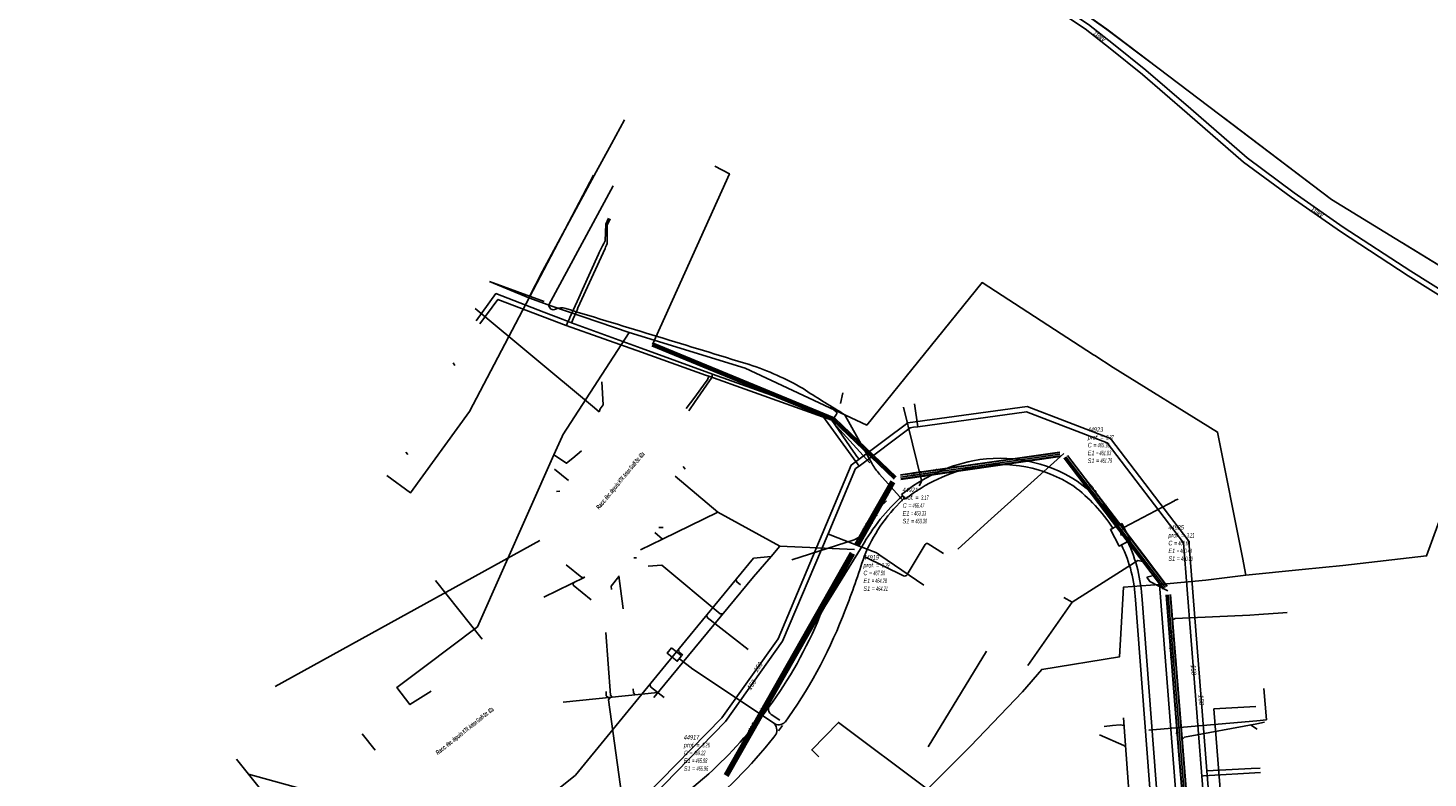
# Model space of a CAD drawing. Header units: metres. Extents: x 2695563 to 2696938, y 1260544 to 1262032.
# Tile 175 of 256: x 2695931 to 2696086, y 1261710 to 1261793. Entities that reach past the tile are written whole.
import ezdxf

# ---------------------------------------------------------------- set-up
doc = ezdxf.new("R2010")
doc.units = ezdxf.units.M
doc.header["$LTSCALE"] = 100
doc.linetypes.add('AUSGEZOGEN', pattern=[0])
doc.linetypes.add('STRICHLINIE2_S3', pattern=[0.25, 0.15, -0.1])
for name, color, linetype in [('Eau portable_Cadastre des conduites_Conduite', 171, 'AUSGEZOGEN'), ('Eau potable_Cadastre des conduites_Conduite_Texte', 171, 'AUSGEZOGEN'), ('EU_Cadastre des conduites', 24, 'AUSGEZOGEN'), ('EU_Cadastre des conduites – Texte', 7, 'AUSGEZOGEN'), ('EU_Cadastre des conduites_Regard normalisé – Texte', 24, 'AUSGEZOGEN'), ('Gaz_Cadastre des conduites_Conduite', 32, 'AUSGEZOGEN'), ('Gaz_Cadastre des conduites_Conduite_Texte', 32, 'AUSGEZOGEN'), ('Réseau électrique_Cadastre des conduite_Bord du tracé', 1, 'AUSGEZOGEN'), ('Réseau électrique_Cadastre des conduite_Texte libre_Texte', 1, 'AUSGEZOGEN'), ('Réseau électrique_Cadastre des conduite_Tronçon de tracé', 1, 'AUSGEZOGEN'), ('Réseau électrique_Cadastre des conduite_Tronçon de tracé_Texte', 1, 'AUSGEZOGEN'), ('Réseau électrique_Cadastre des conduites_Ouvrage_Surface-Ligne-Point', 1, 'AUSGEZOGEN'), ('TV_Cadastre des conduites_CONDUITE', 92, 'AUSGEZOGEN'), ('Télécommunications_SW_Cadastre des conduites_Bord du tracé', 94, 'AUSGEZOGEN')]:
    doc.layers.add(name, color=color, linetype=linetype)
doc.styles.add('ARIAL', font='arial.ttf')
doc.styles.add('ARIALNARROW', font='ARIALN.TTF')
pattern_1 = [(0, (2708005, 1273150), (6075, 6075), [6075, -6075]), (90, (2708005, 1273150), (-6075, 6075), [6075, -6075])]
pattern_2 = [(0, (12150, 12150), (6075, 6075), [6075, -6075]), (90, (12150, 12150), (-6075, 6075), [6075, -6075])]

# ---------------------------------------------------------------- blocks, each defined once
blk = doc.blocks.new('COMPLEXOBJECT_1601')
at = {"layer": 'Réseau électrique_Cadastre des conduite_Bord du tracé', "color": 1, "linetype": 'AUSGEZOGEN', "transparency": 33554687}
for p, q in [((6051.73, 11736.12), (6051.03, 11735.75)), ((6055.33, 11696.11), (6055.58, 11696.92))]:
    blk.add_line(p, q, dxfattribs=at)
for points in [[(6052.58, 11729.68), (6054.36, 11706.43), (6054.94, 11698.65)], [(6055.66, 11698.71), (6055.07, 11706.49), (6053.32, 11729.72)], [(6054.83, 11697.06), (6054.64, 11696.44), (6055.33, 11696.11)]]:
    blk.add_lwpolyline(points, dxfattribs=at)
for centre, radius, start, end in [((6036.88, 11728.91), 15.72, 2.7983, 25.8147), ((6035.76, 11728.76), 17.58, 3.1351, 24.7604), ((6051, 11698.13), 3.97, 344.3682, 7.5016), ((6049.84, 11698.09), 5.85, 348.5011, 6.1284)]:
    blk.add_arc(centre, radius, start, end, dxfattribs=at)
blk = doc.blocks.new('COMPLEXOBJECT_1602')
at = {"layer": 'Réseau électrique_Cadastre des conduite_Bord du tracé', "color": 1, "linetype": 'AUSGEZOGEN', "transparency": 33554687}
for p, q in [((6026.72, 11741.32), (6027.13, 11740.83)), ((6050.09, 11737.59), (6050.72, 11737.93))]:
    blk.add_line(p, q, dxfattribs=at)
for centre, radius, start, end in [((6038.39, 11726.88), 18.57, 101.7655, 128.9381), ((6038.64, 11726.12), 18.67, 102.0552, 128.0207), ((6037.52, 11729.39), 15.94, 57.3042, 100.5411), ((6037.56, 11729.49), 15.16, 57.2994, 100.7397), ((6034.6, 11727.32), 19.3, 33.3605, 53.3353), ((6034.6, 11727.51), 18.48, 33.0753, 52.9002)]:
    blk.add_arc(centre, radius, start, end, dxfattribs=at)
blk = doc.blocks.new('COMPLEXOBJECT_0')
at = {"layer": 'Réseau électrique_Cadastre des conduite_Bord du tracé', "lineweight": 18, "transparency": 33554687}
h = blk.add_hatch(dxfattribs=at)
h.set_pattern_fill('MUSTER', color=1, scale=6075, style=0, pattern_type=2)
h.set_pattern_definition(pattern_2)
h.paths.add_polyline_path([(155.24, 817.79), (193.75, 792.01), (192.99, 792.61), (187.3, 796.38), (179.23, 802.02), (172.22, 806.89), (167.38, 810.34), (162.85, 813.14), (158.28, 815.97)], flags=0)
h = blk.add_hatch(dxfattribs=at)
h.set_pattern_fill('MUSTER', color=1, scale=6075, style=0, pattern_type=2)
h.set_pattern_definition(pattern_2)
h.paths.add_polyline_path([(280.54, 733.92), (193.75, 792.01), (195.75, 790.43), (199.32, 787.55), (204.28, 783.28), (210.5, 777.87), (215.75, 773.98), (221.2, 770.19), (228.69, 765.29), (235.81, 760.85), (244.26, 755.91), (256.56, 748.42), (265.81, 742.28), (272.45, 738.26), (280.22, 733.41)], flags=0)
blk = doc.blocks.new('COMPLEXOBJECT_1679')
at = {"layer": 'Réseau électrique_Cadastre des conduite_Bord du tracé', "color": 1, "linetype": 'AUSGEZOGEN', "transparency": 33554687}
blk.add_line((6140.52, 11732.42), (6141.02, 11733.02), dxfattribs=at)
blk.add_lwpolyline([(6127.12, 11746.07), (6120.6, 11752.96), (6114.33, 11760.33), (6063.35, 11823.1), (6062.81, 11822.66), (6113.78, 11759.88), (6120.1, 11752.47), (6126.58, 11745.57)], dxfattribs=at)
for centre, radius, start, end in [((6240.56, 11853.01), 155.91, 223.3105, 230.3231), ((6242.96, 11855.01), 159.75, 223.2429, 230.1194)]:
    blk.add_arc(centre, radius, start, end, dxfattribs=at)
blk = doc.blocks.new('COMPLEXOBJECT_2111')
at = {"layer": 'Réseau électrique_Cadastre des conduite_Tronçon de tracé', "color": 1, "linetype": 'AUSGEZOGEN', "transparency": 33554687}
for p, q in [((6023.47, 11744.73), (6020.51, 11749.97)), ((6026.82, 11740.73), (6024.26, 11743.58))]:
    blk.add_line(p, q, dxfattribs=at)
for centre, radius, start, end in [((542.92, -6112.29), 18685.61, 72.98774, 73.052839), ((6000.39, 11726.4), 30.78, 59.897, 72.0368), ((6082.68, 11855.41), 122.28, 236.8564, 239.2494), ((6019.61, 11749.44), 1.05, 30.4941, 57.869), ((6028.53, 11747.36), 5.7, 207.4941, 221.5483)]:
    blk.add_arc(centre, radius, start, end, dxfattribs=at)
blk = doc.blocks.new('COMPLEXOBJECT_2112')
at = {"layer": 'Réseau électrique_Cadastre des conduite_Tronçon de tracé', "color": 1, "linetype": 'AUSGEZOGEN', "transparency": 33554687}
blk.add_line((6018.23, 11728.94), (6022.37, 11735.6), dxfattribs=at)
for centre, radius, start, end in [((6040.7, 11725.5), 20.93, 131.4708, 151.1445), ((6023.56, 11725.53), 6.33, 147.4108, 158.0125), ((5974.11, 11745.73), 47.09, 323.5746, 337.7491)]:
    blk.add_arc(centre, radius, start, end, dxfattribs=at)
blk = doc.blocks.new('COMPLEXOBJECT_2113')
at = {"layer": 'Réseau électrique_Cadastre des conduite_Tronçon de tracé', "color": 1, "linetype": 'AUSGEZOGEN', "transparency": 33554687}
blk.add_line((6027.76, 11733.21), (6029.34, 11735.8), dxfattribs=at)
blk.add_arc((6029.53, 11735.66), 0.237, 59.7242, 144.5155, dxfattribs=at)
blk = doc.blocks.new('COMPLEXOBJECT_2114')
at = {"layer": 'Réseau électrique_Cadastre des conduite_Tronçon de tracé', "color": 1, "linetype": 'AUSGEZOGEN', "transparency": 33554687}
blk.add_line((6027.32, 11732.47), (6027.76, 11733.21), dxfattribs=at)
blk.add_arc((6027.05, 11732.62), 0.313, 247.3338, 329.7119, dxfattribs=at)
blk = doc.blocks.new('COMPLEXOBJECT_2115')
at = {"layer": 'Réseau électrique_Cadastre des conduite_Tronçon de tracé', "color": 1, "linetype": 'AUSGEZOGEN', "transparency": 33554687}
blk.add_line((6013.27, 11716.37), (6012.31, 11717.02), dxfattribs=at)
blk.add_arc((6012.85, 11717.68), 0.857, 174.014, 230.7386, dxfattribs=at)
blk = doc.blocks.new('COMPLEXOBJECT_2174')
at = {"layer": 'Réseau électrique_Cadastre des conduite_Tronçon de tracé', "color": 1, "linetype": 'AUSGEZOGEN', "transparency": 33554687}
for centre, radius, start, end in [((5936.39, 11761.59), 90.35, 338.5551, 342.5375), ((5970.04, 11747.61), 53.92, 325.0989, 339.308)]:
    blk.add_arc(centre, radius, start, end, dxfattribs=at)
blk = doc.blocks.new('COMPLEXOBJECT_2195')
at = {"layer": 'Réseau électrique_Cadastre des conduite_Tronçon de tracé', "color": 1, "linetype": 'AUSGEZOGEN', "transparency": 33554687}
for p, q in [((6028.92, 11742.89), (6026.94, 11750.96)), ((6028.65, 11742.3), (6028.86, 11742.61))]:
    blk.add_line(p, q, dxfattribs=at)
blk.add_arc((6028.58, 11742.82), 0.346, 323.9414, 12.5713, dxfattribs=at)
blk = doc.blocks.new('COMPLEXOBJECT_2223')
at = {"layer": 'Réseau électrique_Cadastre des conduite_Tronçon de tracé', "color": 1, "linetype": 'AUSGEZOGEN', "transparency": 33554687}
blk.add_lwpolyline([(5986.15, 11694.82), (6001.18, 11706.89), (6005.4, 11710.46)], dxfattribs=at)
blk.add_arc((5970.14, 11748.93), 52.19, 312.5039, 323.3429, dxfattribs=at)
blk = doc.blocks.new('COMPLEXOBJECT_2252')
at = {"layer": 'Réseau électrique_Cadastre des conduite_Tronçon de tracé', "color": 1, "linetype": 'AUSGEZOGEN', "transparency": 33554687}
for p, q in [((6019.46, 11750.5), (6018.86, 11750.96)), ((6019.12, 11749.62), (6019.51, 11750.2)), ((6023.21, 11744.83), (6019.15, 11749.27))]:
    blk.add_line(p, q, dxfattribs=at)
for centre, radius, start, end in [((6019.35, 11750.33), 0.203, 321.6487, 57.7744), ((6019.32, 11749.46), 0.257, 141.55, 227.2976)]:
    blk.add_arc(centre, radius, start, end, dxfattribs=at)
blk = doc.blocks.new('COMPLEXOBJECT_2256')
at = {"layer": 'Réseau électrique_Cadastre des conduite_Tronçon de tracé', "color": 1, "linetype": 'AUSGEZOGEN', "transparency": 33554687}
blk.add_line((6051.29, 11737.69), (6056.91, 11740.64), dxfattribs=at)
blk.add_arc((6057.79, 11738.94), 1.92, 105.3073, 117.4568, dxfattribs=at)
blk = doc.blocks.new('COMPLEXOBJECT_2527')
at = {"layer": 'Réseau électrique_Cadastre des conduite_Tronçon de tracé', "color": 1, "linetype": 'STRICHLINIE2_S3', "transparency": 33554687}
blk.add_lwpolyline([(6121.14, 11745.24), (6094.83, 11761.33), (6074.26, 11773.92), (6049.43, 11792.72), (6017.55, 11815.32), (6010.08, 11819.51)], dxfattribs=at)

msp = doc.modelspace()

# ---------------------------------------------------------------- hatches: boundary and pattern name
at = {"layer": 'Réseau électrique_Cadastre des conduite_Bord du tracé', "lineweight": 18, "transparency": 33554687}
h = msp.add_hatch(dxfattribs=at)
h.set_pattern_fill('MUSTER', color=1, scale=6075, style=0, pattern_type=2)
h.set_pattern_definition(pattern_1)
h.paths.add_polyline_path([(2696028.1, 1261740.65), (2696028.32, 1261740.81), (2696028.54, 1261740.97), (2696028.76, 1261741.14), (2696028.98, 1261741.29), (2696029.21, 1261741.45), (2696029.44, 1261741.6), (2696029.67, 1261741.74), (2696029.9, 1261741.89), (2696030.13, 1261742.03), (2696030.37, 1261742.16), (2696030.61, 1261742.3), (2696030.85, 1261742.43), (2696031.09, 1261742.55), (2696031.33, 1261742.68), (2696031.58, 1261742.79), (2696031.83, 1261742.91), (2696032.07, 1261743.02), (2696032.33, 1261743.13), (2696032.58, 1261743.24), (2696032.83, 1261743.34), (2696033.09, 1261743.43), (2696033.34, 1261743.53), (2696033.6, 1261743.62), (2696033.86, 1261743.7), (2696034.12, 1261743.78), (2696034.38, 1261743.86), (2696034.64, 1261743.94), (2696034.91, 1261744.01), (2696035.17, 1261744.07), (2696035.44, 1261744.14), (2696035.71, 1261744.2), (2696036.07, 1261744.26), (2696036.44, 1261744.32), (2696036.8, 1261744.36), (2696037.17, 1261744.4), (2696037.54, 1261744.43), (2696037.91, 1261744.45), (2696038.28, 1261744.46), (2696038.65, 1261744.46), (2696039.02, 1261744.45), (2696039.4, 1261744.44), (2696039.77, 1261744.41), (2696040.13, 1261744.38), (2696040.5, 1261744.33), (2696040.87, 1261744.28), (2696041.23, 1261744.22), (2696041.6, 1261744.15), (2696041.96, 1261744.07), (2696042.32, 1261743.98), (2696042.68, 1261743.88), (2696043.03, 1261743.78), (2696043.39, 1261743.66), (2696043.74, 1261743.54), (2696044.08, 1261743.41), (2696044.43, 1261743.27), (2696044.77, 1261743.12), (2696045.1, 1261742.96), (2696045.43, 1261742.8), (2696045.76, 1261742.63), (2696046.09, 1261742.44), (2696046.4, 1261742.26), (2696046.72, 1261742.06), (2696046.88, 1261741.93), (2696047.05, 1261741.81), (2696047.21, 1261741.68), (2696047.37, 1261741.55), (2696047.52, 1261741.41), (2696047.68, 1261741.28), (2696047.84, 1261741.14), (2696047.99, 1261741.01), (2696048.14, 1261740.87), (2696048.29, 1261740.73), (2696048.44, 1261740.58), (2696048.59, 1261740.44), (2696048.73, 1261740.29), (2696048.88, 1261740.14), (2696049.02, 1261739.99), (2696049.16, 1261739.84), (2696049.3, 1261739.69), (2696049.44, 1261739.54), (2696049.57, 1261739.38), (2696049.71, 1261739.22), (2696049.84, 1261739.07), (2696049.97, 1261738.91), (2696050.1, 1261738.74), (2696050.22, 1261738.58), (2696050.35, 1261738.42), (2696050.47, 1261738.25), (2696050.59, 1261738.09), (2696050.71, 1261737.92), (2696050.83, 1261737.75), (2696050.94, 1261737.58), (2696051.06, 1261737.4), (2696051.69, 1261737.74), (2696051.57, 1261737.92), (2696051.45, 1261738.1), (2696051.33, 1261738.28), (2696051.2, 1261738.46), (2696051.07, 1261738.63), (2696050.94, 1261738.8), (2696050.81, 1261738.98), (2696050.68, 1261739.15), (2696050.54, 1261739.32), (2696050.4, 1261739.48), (2696050.26, 1261739.65), (2696050.12, 1261739.81), (2696049.98, 1261739.98), (2696049.83, 1261740.14), (2696049.68, 1261740.3), (2696049.53, 1261740.46), (2696049.38, 1261740.61), (2696049.23, 1261740.77), (2696049.08, 1261740.92), (2696048.92, 1261741.07), (2696048.76, 1261741.22), (2696048.6, 1261741.37), (2696048.44, 1261741.51), (2696048.28, 1261741.66), (2696048.12, 1261741.8), (2696047.95, 1261741.94), (2696047.78, 1261742.08), (2696047.61, 1261742.21), (2696047.44, 1261742.35), (2696047.27, 1261742.48), (2696047.1, 1261742.61), (2696046.77, 1261742.82), (2696046.44, 1261743.01), (2696046.1, 1261743.2), (2696045.75, 1261743.38), (2696045.41, 1261743.56), (2696045.05, 1261743.72), (2696044.7, 1261743.88), (2696044.34, 1261744.02), (2696043.98, 1261744.16), (2696043.61, 1261744.29), (2696043.24, 1261744.41), (2696042.87, 1261744.52), (2696042.5, 1261744.62), (2696042.12, 1261744.72), (2696041.74, 1261744.8), (2696041.36, 1261744.87), (2696040.98, 1261744.94), (2696040.6, 1261745), (2696040.21, 1261745.04), (2696039.82, 1261745.08), (2696039.44, 1261745.11), (2696039.05, 1261745.13), (2696038.66, 1261745.13), (2696038.27, 1261745.13), (2696037.89, 1261745.12), (2696037.5, 1261745.1), (2696037.11, 1261745.08), (2696036.73, 1261745.04), (2696036.34, 1261744.99), (2696035.96, 1261744.93), (2696035.58, 1261744.87), (2696035.3, 1261744.81), (2696035.02, 1261744.74), (2696034.75, 1261744.67), (2696034.47, 1261744.6), (2696034.2, 1261744.52), (2696033.92, 1261744.44), (2696033.65, 1261744.36), (2696033.38, 1261744.27), (2696033.12, 1261744.17), (2696032.85, 1261744.08), (2696032.58, 1261743.98), (2696032.32, 1261743.87), (2696032.06, 1261743.76), (2696031.8, 1261743.65), (2696031.54, 1261743.53), (2696031.28, 1261743.41), (2696031.03, 1261743.28), (2696030.78, 1261743.15), (2696030.52, 1261743.02), (2696030.28, 1261742.88), (2696030.03, 1261742.74), (2696029.78, 1261742.6), (2696029.54, 1261742.45), (2696029.3, 1261742.3), (2696029.06, 1261742.14), (2696028.83, 1261741.98), (2696028.6, 1261741.82), (2696028.37, 1261741.65), (2696028.14, 1261741.48), (2696027.91, 1261741.31), (2696027.69, 1261741.13)], flags=0)
h = msp.add_hatch(dxfattribs=at)
h.set_pattern_fill('MUSTER', color=1, scale=6075, style=0, pattern_type=2)
h.set_pattern_definition(pattern_1)
h.paths.add_polyline_path([(2696056.3, 1261695.92), (2696056.55, 1261696.73), (2696056.56, 1261696.79), (2696056.57, 1261696.84), (2696056.58, 1261696.9), (2696056.59, 1261696.96), (2696056.6, 1261697.01), (2696056.61, 1261697.07), (2696056.61, 1261697.13), (2696056.62, 1261697.19), (2696056.63, 1261697.25), (2696056.63, 1261697.3), (2696056.64, 1261697.36), (2696056.64, 1261697.42), (2696056.65, 1261697.48), (2696056.65, 1261697.53), (2696056.66, 1261697.59), (2696056.66, 1261697.65), (2696056.66, 1261697.71), (2696056.66, 1261697.77), (2696056.66, 1261697.82), (2696056.66, 1261697.88), (2696056.66, 1261697.94), (2696056.66, 1261698), (2696056.66, 1261698.06), (2696056.66, 1261698.11), (2696056.66, 1261698.17), (2696056.65, 1261698.23), (2696056.65, 1261698.29), (2696056.65, 1261698.35), (2696056.64, 1261698.4), (2696056.64, 1261698.46), (2696056.63, 1261698.52), (2696056.04, 1261706.3), (2696054.29, 1261729.53), (2696054.28, 1261729.74), (2696054.26, 1261729.96), (2696054.24, 1261730.17), (2696054.22, 1261730.38), (2696054.2, 1261730.6), (2696054.17, 1261730.81), (2696054.14, 1261731.02), (2696054.11, 1261731.23), (2696054.08, 1261731.45), (2696054.04, 1261731.66), (2696054, 1261731.87), (2696053.96, 1261732.08), (2696053.92, 1261732.29), (2696053.87, 1261732.49), (2696053.82, 1261732.7), (2696053.77, 1261732.91), (2696053.72, 1261733.12), (2696053.66, 1261733.32), (2696053.6, 1261733.53), (2696053.54, 1261733.74), (2696053.48, 1261733.94), (2696053.41, 1261734.14), (2696053.34, 1261734.35), (2696053.27, 1261734.55), (2696053.19, 1261734.75), (2696053.12, 1261734.95), (2696053.04, 1261735.15), (2696052.96, 1261735.35), (2696052.87, 1261735.54), (2696052.79, 1261735.74), (2696052.7, 1261735.93), (2696052, 1261735.56), (2696052.09, 1261735.38), (2696052.18, 1261735.19), (2696052.26, 1261735.01), (2696052.34, 1261734.82), (2696052.42, 1261734.63), (2696052.49, 1261734.44), (2696052.57, 1261734.25), (2696052.64, 1261734.06), (2696052.7, 1261733.87), (2696052.77, 1261733.68), (2696052.83, 1261733.48), (2696052.89, 1261733.29), (2696052.95, 1261733.09), (2696053.01, 1261732.9), (2696053.06, 1261732.7), (2696053.11, 1261732.5), (2696053.16, 1261732.31), (2696053.2, 1261732.11), (2696053.25, 1261731.91), (2696053.29, 1261731.71), (2696053.32, 1261731.51), (2696053.36, 1261731.31), (2696053.39, 1261731.11), (2696053.42, 1261730.91), (2696053.45, 1261730.7), (2696053.47, 1261730.5), (2696053.49, 1261730.3), (2696053.51, 1261730.1), (2696053.53, 1261729.89), (2696053.54, 1261729.69), (2696053.55, 1261729.49), (2696055.33, 1261706.24), (2696055.91, 1261698.46), (2696055.92, 1261698.4), (2696055.92, 1261698.35), (2696055.93, 1261698.3), (2696055.93, 1261698.25), (2696055.94, 1261698.2), (2696055.94, 1261698.15), (2696055.94, 1261698.09), (2696055.94, 1261698.04), (2696055.95, 1261697.99), (2696055.95, 1261697.94), (2696055.95, 1261697.89), (2696055.94, 1261697.84), (2696055.94, 1261697.78), (2696055.94, 1261697.73), (2696055.94, 1261697.68), (2696055.93, 1261697.63), (2696055.93, 1261697.58), (2696055.92, 1261697.53), (2696055.92, 1261697.47), (2696055.91, 1261697.42), (2696055.91, 1261697.37), (2696055.9, 1261697.32), (2696055.89, 1261697.27), (2696055.88, 1261697.22), (2696055.87, 1261697.17), (2696055.86, 1261697.12), (2696055.85, 1261697.07), (2696055.84, 1261697.02), (2696055.83, 1261696.97), (2696055.81, 1261696.91), (2696055.8, 1261696.86), (2696055.61, 1261696.25)], flags=0)
at = {"layer": 'Réseau électrique_Cadastre des conduites_Ouvrage_Surface-Ligne-Point', "lineweight": 18, "transparency": 33554687}
h = msp.add_hatch(dxfattribs=at)
h.set_pattern_fill('MUSTER', color=1, scale=4050, style=0, pattern_type=2)
h.set_pattern_definition([(0, (2703955, 1269100), (4050, 4050), [4050, -4050]), (90, (2703955, 1269100), (-4050, 4050), [4050, -4050])])
h.paths.add_polyline_path([(2696052.04, 1261737.92), (2696050.78, 1261737.26), (2696051.75, 1261735.43), (2696053.01, 1261736.09)], flags=0)
h = msp.add_hatch(dxfattribs=at)
h.set_pattern_fill('MUSTER', color=1, scale=2025, style=0, pattern_type=2)
h.set_pattern_definition([(0, (2699905, 1265050), (2025, 2025), [2025, -2025]), (90, (2699905, 1265050), (-2025, 2025), [2025, -2025])])
h.paths.add_polyline_path([(2696002.24, 1261724.19), (2696001.77, 1261723.59), (2696002.89, 1261722.7), (2696003.36, 1261723.29)], flags=0)

# ---------------------------------------------------------------- linework, layer by layer
at = {"layer": 'Eau portable_Cadastre des conduites_Conduite', "color": 7, "linetype": 'AUSGEZOGEN', "transparency": 33554687}
msp.add_line((2696029.48, 1261748.63), (2696029.13, 1261751.16), dxfattribs=at)
for points in [[(2695994.9, 1261768.31), (2695994.96, 1261768.45), (2695995.07, 1261768.7), (2695995.15, 1261768.86), (2695995.15, 1261770.89), (2695995.45, 1261771.58)], [(2695991.2, 1261760.12), (2695991.29, 1261760.36), (2695991.36, 1261760.55), (2695991.7, 1261761.28), (2695991.81, 1261761.52), (2695991.91, 1261761.76), (2695994.9, 1261768.31)], [(2695991.2, 1261760.12), (2695990.27, 1261760.48), (2695988.13, 1261761.3), (2695982.83, 1261763.34), (2695981.31, 1261761.24), (2695980.65, 1261760.33)], [(2696022.99, 1261744.28), (2696022.81, 1261744.52), (2696022.4, 1261745.09), (2696018.68, 1261750.18), (2696006.8, 1261754.43), (2695998.91, 1261757.31), (2695991.2, 1261760.12)], [(2696004.15, 1261750.39), (2696004.85, 1261751.4), (2696005.11, 1261751.78), (2696006.12, 1261753.23), (2696006.69, 1261754.05), (2696006.8, 1261754.43)], [(2696061.51, 1261702.15), (2696060.89, 1261710.02), (2696058.87, 1261735.79), (2696050.42, 1261746.83), (2696041.5, 1261750.26), (2696029.48, 1261748.63), (2696029.02, 1261748.57)], [(2696029.02, 1261748.57), (2696028.63, 1261748.51), (2696022.99, 1261744.28), (2696022.61, 1261743.99), (2696019.56, 1261736.78), (2696014.53, 1261724.91), (2696008.21, 1261716.04), (2696000.11, 1261707.72), (2695998.64, 1261706.21), (2695981.1, 1261692.27), (2695977.99, 1261689.83), (2695970.11, 1261683.53), (2695959.61, 1261675.13), (2695947.88, 1261665.74), (2695937.69, 1261657.59), (2695926.54, 1261648.67), (2695919.25, 1261642.83), (2695916.46, 1261640.7)], [(2696019.56, 1261736.78), (2696019.73, 1261736.71), (2696020.17, 1261736.54), (2696024.54, 1261734.84), (2696024.85, 1261734.72)], [(2696024.85, 1261734.72), (2696025.09, 1261734.56), (2696025.29, 1261734.42), (2696030.15, 1261731.12)], [(2696060.89, 1261710.02), (2696061.08, 1261710.03), (2696067.37, 1261710.4)]]:
    msp.add_lwpolyline(points, dxfattribs=at)
at = {"layer": 'EU_Cadastre des conduites', "color": 24, "linetype": 'AUSGEZOGEN', "transparency": 33554687}
for p, q in [((2695980.53, 1261761.69), (2695993.53, 1261750.89)), ((2695978.3, 1261755.38), (2695978.12, 1261755.68)), ((2696021.19, 1261752.38), (2696020.93, 1261751.19)), ((2695993.53, 1261750.89), (2695994.26, 1261750.27)), ((2695973.08, 1261745.55), (2695972.86, 1261745.83)), ((2695989.31, 1261743.95), (2695990.85, 1261742.68)), ((2696002.67, 1261743.16), (2696007.36, 1261739.2)), ((2696003.76, 1261743.95), (2696003.55, 1261744.23)), ((2695989.55, 1261741.46), (2695989.89, 1261741.52)), ((2696001.25, 1261736.21), (2696007.36, 1261739.2)), ((2696007.36, 1261739.2), (2696014.24, 1261735.44)), ((2696000.39, 1261736.92), (2696001.25, 1261736.21)), ((2696001.31, 1261737.5), (2696000.86, 1261737.49)), ((2695998.82, 1261735.02), (2696001.25, 1261736.21)), ((2696014.24, 1261735.44), (2696022.48, 1261735.07)), ((2695998.39, 1261734.14), (2695998.09, 1261734.13)), ((2696011.3, 1261734.11), (2696013.25, 1261734.27)), ((2695996.9, 1261728.51), (2695996.43, 1261732.13)), ((2696055.4, 1261732.15), (2696054.8, 1261731.99)), ((2695976.15, 1261731.63), (2695981.31, 1261725.13)), ((2695988.14, 1261729.79), (2695992.65, 1261732)), ((2696041.65, 1261722.24), (2696046.56, 1261729.23)), ((2696045.63, 1261729.74), (2696046.56, 1261729.23)), ((2696069.86, 1261728.06), (2696067.18, 1261727.88)), ((2696070.31, 1261728.09), (2696069.86, 1261728.06)), ((2696030.62, 1261713.24), (2696037.06, 1261723.83)), ((2695990.27, 1261718.18), (2696000.73, 1261719.26)), ((2696050.09, 1261715.5), (2696050.99, 1261715.59)), ((2696052.23, 1261716.44), (2696053.16, 1261703.84)), ((2696067.02, 1261715.22), (2696066.26, 1261715.67)), ((2695968.04, 1261714.69), (2695969.47, 1261712.89)), ((2696058.02, 1261714.81), (2696058.18, 1261714.7))]:
    msp.add_line(p, q, dxfattribs=at)
at = {"layer": 'EU_Cadastre des conduites', "linetype": 'AUSGEZOGEN', "transparency": 33554687}
for p, q in [((2696000.09, 1261757.57), (2696020.12, 1261749.32)), ((2696000.09, 1261757.55), (2696020.11, 1261749.3)), ((2696000.1, 1261757.59), (2696020.13, 1261749.34)), ((2696000.2, 1261757.83), (2696020.23, 1261749.58)), ((2696000.21, 1261757.87), (2696020.24, 1261749.62)), ((2696000.21, 1261757.85), (2696020.23, 1261749.6)), ((2696020.06, 1261749.34), (2696026.85, 1261742.84)), ((2696020.07, 1261749.35), (2696026.86, 1261742.85)), ((2696020.09, 1261749.37), (2696026.87, 1261742.87)), ((2696020.27, 1261749.56), (2696027.06, 1261743.05)), ((2696020.28, 1261749.57), (2696027.07, 1261743.07)), ((2696020.29, 1261749.58), (2696027.08, 1261743.08)), ((2696027.55, 1261743.3), (2696045.16, 1261745.83)), ((2696027.55, 1261743.28), (2696045.16, 1261745.81)), ((2696027.55, 1261743.26), (2696045.17, 1261745.79)), ((2696027.61, 1261742.86), (2696045.22, 1261745.39)), ((2696027.62, 1261742.83), (2696045.23, 1261745.37)), ((2696027.62, 1261742.81), (2696045.23, 1261745.34)), ((2696045.66, 1261745.15), (2696054.03, 1261734.15)), ((2696045.68, 1261745.17), (2696054.05, 1261734.17)), ((2696045.7, 1261745.18), (2696054.07, 1261734.18)), ((2696046.02, 1261745.43), (2696054.39, 1261734.43)), ((2696046.04, 1261745.44), (2696054.41, 1261734.44)), ((2696046.05, 1261745.45), (2696054.42, 1261734.45)), ((2696023.15, 1261736.7), (2696026.53, 1261742.64)), ((2696023.17, 1261736.69), (2696026.55, 1261742.63)), ((2696023.19, 1261736.68), (2696026.57, 1261742.62)), ((2696023.5, 1261736.51), (2696026.88, 1261742.44)), ((2696023.52, 1261736.5), (2696026.9, 1261742.44)), ((2696023.54, 1261736.49), (2696026.92, 1261742.43)), ((2696022.53, 1261735.6), (2696023.15, 1261736.7)), ((2696022.55, 1261735.6), (2696023.17, 1261736.69)), ((2696022.57, 1261735.59), (2696023.19, 1261736.68)), ((2696022.88, 1261735.41), (2696023.5, 1261736.51)), ((2696022.9, 1261735.4), (2696023.52, 1261736.5)), ((2696022.92, 1261735.39), (2696023.54, 1261736.49)), ((2696008.09, 1261710.2), (2696022.04, 1261734.74)), ((2696008.11, 1261710.19), (2696022.06, 1261734.73)), ((2696008.13, 1261710.18), (2696022.08, 1261734.72)), ((2696008.44, 1261710), (2696022.39, 1261734.54)), ((2696008.46, 1261709.99), (2696022.41, 1261734.53)), ((2696008.47, 1261709.98), (2696022.43, 1261734.52)), ((2696054.03, 1261734.15), (2696056.64, 1261730.69)), ((2696054.05, 1261734.17), (2696056.66, 1261730.7)), ((2696054.07, 1261734.18), (2696056.68, 1261730.72)), ((2696054.39, 1261734.43), (2696057, 1261730.96)), ((2696054.41, 1261734.44), (2696057.02, 1261730.97)), ((2696054.42, 1261734.45), (2696057.04, 1261730.99)), ((2696056.93, 1261730.04), (2696058.32, 1261712.76)), ((2696056.95, 1261730.04), (2696058.34, 1261712.76)), ((2696056.97, 1261730.04), (2696058.36, 1261712.76)), ((2696057.38, 1261730.07), (2696058.77, 1261712.8)), ((2696057.4, 1261730.08), (2696058.79, 1261712.8)), ((2696057.42, 1261730.08), (2696058.81, 1261712.8)), ((2696058.32, 1261712.76), (2696059.59, 1261697.11)), ((2696058.34, 1261712.76), (2696059.61, 1261697.11)), ((2696058.36, 1261712.76), (2696059.63, 1261697.11)), ((2696058.77, 1261712.8), (2696060.04, 1261697.15)), ((2696058.79, 1261712.8), (2696060.06, 1261697.15)), ((2696058.81, 1261712.8), (2696060.08, 1261697.15))]:
    msp.add_line(p, q, dxfattribs=at)
at = {"layer": 'EU_Cadastre des conduites', "color": 255, "transparency": 33554687}
for p, q in [((2696000.15, 1261757.71), (2696020.18, 1261749.46)), ((2696020.18, 1261749.46), (2696026.96, 1261742.96)), ((2696027.58, 1261743.06), (2696045.2, 1261745.59)), ((2696045.86, 1261745.3), (2696054.23, 1261734.3)), ((2696023.35, 1261736.6), (2696026.72, 1261742.53)), ((2696022.73, 1261735.5), (2696023.35, 1261736.6)), ((2696008.28, 1261710.09), (2696022.23, 1261734.63)), ((2696054.23, 1261734.3), (2696056.84, 1261730.84)), ((2696057.17, 1261730.06), (2696058.56, 1261712.78)), ((2696058.56, 1261712.78), (2696059.84, 1261697.13))]:
    msp.add_line(p, q, dxfattribs=at)
at = {"layer": 'EU_Cadastre des conduites', "color": 24, "linetype": 'AUSGEZOGEN', "transparency": 33554687}
for points in [[(2696007.04, 1261777.42), (2696008.66, 1261776.58), (2696000.15, 1261757.71)], [(2695994.54, 1261753.58), (2695994.7, 1261751.04), (2695994.35, 1261750.61), (2695994.26, 1261750.27)], [(2696033.92, 1261735.11), (2696037.24, 1261738.11), (2696045.61, 1261745.65)], [(2696026.03, 1261740.45), (2696025.7, 1261740.11), (2696025.68, 1261740.34)], [(2696011.33, 1261732.03), (2696013.25, 1261734.27), (2696014.24, 1261735.44)], [(2696015.56, 1261733.92), (2696022.46, 1261736.11), (2696023.01, 1261736.41)], [(2695986.58, 1261706.07), (2695991.65, 1261710.13), (2696003.81, 1261724.97), (2696011.3, 1261734.11)], [(2696046.56, 1261729.23), (2696053.81, 1261733.84), (2696054.37, 1261733.72)], [(2695990.61, 1261733.38), (2695992.35, 1261731.96), (2695992.65, 1261732)], [(2695995.63, 1261730.63), (2695995.58, 1261731.02), (2695996.44, 1261732.06)], [(2695999.68, 1261733.23), (2696001.18, 1261733.31), (2696007.64, 1261727.94), (2696007.94, 1261727.95)], [(2696000.28, 1261718.72), (2696004.82, 1261724.19), (2696011.33, 1261732.03)], [(2695993.35, 1261729.51), (2695991.38, 1261731.12), (2695991.41, 1261731.39)], [(2696009.88, 1261731.14), (2696009.46, 1261731.47), (2696009.37, 1261731.75)], [(2696054.81, 1261731.99), (2696055.12, 1261731.52), (2696057.13, 1261730.48)], [(2696010.71, 1261724), (2696006.21, 1261727.55), (2696006.17, 1261727.84)], [(2696067.18, 1261727.88), (2696066.18, 1261727.81), (2696057.93, 1261727.43), (2696057.66, 1261727.29)], [(2695994.99, 1261725.9), (2695995.49, 1261718.95), (2695995.7, 1261718.74)], [(2696003.51, 1261723.38), (2696003.08, 1261723.72), (2696003.03, 1261724.02)], [(2695998, 1261719.66), (2695998.03, 1261719.21), (2695998.24, 1261719)], [(2696001.45, 1261718.7), (2695999.94, 1261719.89), (2695999.89, 1261720.19)], [(2695995.01, 1261719.35), (2695995.04, 1261718.9), (2695995.25, 1261718.69)], [(2695996.74, 1261707.79), (2695995.29, 1261718.46), (2695995.45, 1261718.71)], [(2696050.99, 1261715.59), (2696051.86, 1261715.68), (2696052.31, 1261715.59)], [(2696067.82, 1261715.96), (2696066.98, 1261715.8), (2696058.96, 1261714.3), (2696058.69, 1261714.04)], [(2696049.56, 1261714.56), (2696052.27, 1261713.39), (2696052.47, 1261713.19)]]:
    msp.add_lwpolyline(points, dxfattribs=at)
at = {"layer": 'Gaz_Cadastre des conduites_Conduite', "color": 32, "linetype": 'AUSGEZOGEN', "transparency": 33554687}
for points in [[(2695994.77, 1261768.88), (2695994.88, 1261769.08), (2695994.92, 1261769.15), (2695994.97, 1261770.99), (2695995.27, 1261771.68)], [(2695992.4, 1261763.8), (2695994.17, 1261767.68), (2695994.25, 1261767.88), (2695994.42, 1261768.25), (2695994.63, 1261768.63), (2695994.77, 1261768.88)], [(2695990.62, 1261759.82), (2695990.7, 1261760), (2695990.73, 1261760.06), (2695990.92, 1261760.49), (2695991.01, 1261760.69), (2695991.99, 1261762.88), (2695992.4, 1261763.8)], [(2696006.37, 1261754.2), (2696005.99, 1261754.34), (2695998.94, 1261756.85), (2695990.62, 1261759.82), (2695987.98, 1261760.82), (2695983.06, 1261762.69), (2695981.04, 1261760)], [(2696006.37, 1261754.2), (2696006.24, 1261753.82), (2696005.98, 1261753.47), (2696004.82, 1261751.9), (2696003.87, 1261750.62)], [(2696022.98, 1261745.03), (2696022.75, 1261745.35), (2696022.52, 1261745.68), (2696022.35, 1261745.92), (2696019.96, 1261749.35), (2696006.37, 1261754.2)], [(2696062.13, 1261701.89), (2696061.44, 1261710.58), (2696059.44, 1261735.99), (2696050.78, 1261747.33), (2696041.56, 1261750.85), (2696028.39, 1261749.05), (2696022.98, 1261745.03)], [(2696022.98, 1261745.03), (2696022.11, 1261744.38), (2696014.03, 1261725.2), (2696007.83, 1261716.44), (2695999.36, 1261707.84), (2695998.22, 1261706.65), (2695993.2, 1261702.68)], [(2696061.44, 1261710.58), (2696066.35, 1261710.84), (2696067.34, 1261710.89)]]:
    msp.add_lwpolyline(points, dxfattribs=at)
at = {"layer": 'Réseau électrique_Cadastre des conduite_Bord du tracé', "color": 1, "linetype": 'AUSGEZOGEN', "transparency": 33554687}
for points in [[(2696010.24, 1261817.79), (2696013.28, 1261815.97), (2696017.85, 1261813.14), (2696022.38, 1261810.34), (2696027.22, 1261806.89), (2696034.23, 1261802.02), (2696042.3, 1261796.38), (2696047.99, 1261792.6), (2696050.75, 1261790.43), (2696054.32, 1261787.55), (2696059.28, 1261783.28), (2696065.5, 1261777.87), (2696070.75, 1261773.98), (2696076.2, 1261770.19), (2696083.69, 1261765.29), (2696090.81, 1261760.85), (2696099.26, 1261755.91), (2696111.56, 1261748.42), (2696120.81, 1261742.28), (2696127.45, 1261738.26), (2696135.22, 1261733.41), (2696135.54, 1261733.92)], [(2696135.54, 1261733.92), (2696127.76, 1261738.77), (2696121.13, 1261742.79), (2696111.88, 1261748.93), (2696099.57, 1261756.43), (2696091.12, 1261761.36), (2696084.01, 1261765.8), (2696076.53, 1261770.69), (2696071.1, 1261774.47), (2696065.88, 1261778.34), (2696059.67, 1261783.74), (2696054.7, 1261788.01), (2696051.12, 1261790.9), (2696048.35, 1261793.09), (2696042.64, 1261796.88), (2696034.58, 1261802.51), (2696027.57, 1261807.38), (2696022.71, 1261810.84), (2696018.16, 1261813.65), (2696013.59, 1261816.49), (2696010.52, 1261818.32)]]:
    msp.add_lwpolyline(points, dxfattribs=at)
at = {"layer": 'Réseau électrique_Cadastre des conduite_Tronçon de tracé', "color": 1, "linetype": 'AUSGEZOGEN', "transparency": 33554687}
for p, q in [((2695988.69, 1261762.09), (2695995.8, 1261775.24)), ((2695988.17, 1261762.45), (2695982.11, 1261764.67)), ((2696027.79, 1261740.54), (2696028, 1261740.76)), ((2696030.62, 1261735.68), (2696032.31, 1261734.62)), ((2696023.54, 1261734.29), (2696027.9, 1261732.15)), ((2696068.02, 1261716.24), (2696067.74, 1261719.7)), ((2696014.81, 1261715.99), (2696015.23, 1261716.57)), ((2696014.08, 1261715.01), (2696014.52, 1261715.61)), ((2696055.01, 1261715.09), (2696066.96, 1261716.13)), ((2696066.96, 1261716.13), (2696068.02, 1261716.24)), ((2696013.58, 1261714.33), (2696013.78, 1261714.6))]:
    msp.add_line(p, q, dxfattribs=at)
msp.add_lwpolyline([(2696013.52, 1261715.91), (2696004.6, 1261721.83), (2696003.12, 1261722.99)], dxfattribs=at)
for centre, radius, start, end in [((2695989.2, 1261762.06), 0.512, 176.8544, 297.7293), ((2695990.09, 1261760.41), 1.36, 70.1338, 118.5137), ((2696040.19, 1261727.54), 17.96, 133.6383, 157.9393), ((2696052.7, 1261736.86), 0.771, 124.3241, 199.0385), ((2696012.79, 1261715.09), 1.1, 333.5296, 48.1152), ((2696014.12, 1261716.6), 0.912, 228.9825, 318.5151), ((2695963.84, 1261754.52), 63.95, 310.0783, 321.0605)]:
    msp.add_arc(centre, radius, start, end, dxfattribs=at)
at = {"layer": 'Réseau électrique_Cadastre des conduites_Ouvrage_Surface-Ligne-Point', "color": 1, "linetype": 'AUSGEZOGEN', "transparency": 33554687}
for points in [[(2696052.04, 1261737.92), (2696050.78, 1261737.26), (2696051.75, 1261735.43), (2696053.01, 1261736.09), (2696052.04, 1261737.92)], [(2696002.24, 1261724.19), (2696001.77, 1261723.59), (2696002.89, 1261722.7), (2696003.36, 1261723.29), (2696002.24, 1261724.19)]]:
    msp.add_lwpolyline(points, close=True, dxfattribs=at)
at = {"layer": 'TV_Cadastre des conduites_CONDUITE', "color": 92, "linetype": 'AUSGEZOGEN', "transparency": 33554687}
for p, q in [((2695987.69, 1261736.06), (2695958.41, 1261719.92)), ((2696066.84, 1261717.72), (2696062.2, 1261717.45)), ((2695954.15, 1261711.87), (2695955.47, 1261710.22)), ((2695964.69, 1261707.69), (2695955.47, 1261710.22))]:
    msp.add_line(p, q, dxfattribs=at)
for points in [[(2695993.63, 1261776.42), (2695979.92, 1261750.29), (2695973.4, 1261741.32), (2695970.76, 1261743.24)], [(2696062.2, 1261717.45), (2696062.9, 1261708.56), (2696063.97, 1261691.12)], [(2695955.47, 1261710.22), (2695972.62, 1261688.81), (2695988.52, 1261691.15), (2695999.49, 1261678.31)]]:
    msp.add_lwpolyline(points, dxfattribs=at)
at = {"layer": 'Télécommunications_SW_Cadastre des conduites_Bord du tracé', "color": 94, "linetype": 'AUSGEZOGEN', "transparency": 33554687}
msp.add_line((2695982.11, 1261764.66), (2695986.48, 1261762.88), dxfattribs=at)
for points in [[(2696215.83, 1261691.14), (2696208.83, 1261695.58), (2696192.83, 1261693.02), (2696167.57, 1261711.79), (2696125.97, 1261742.32), (2696122.89, 1261744.57), (2696075.23, 1261773.73), (2696050.38, 1261792.54), (2696040.13, 1261799.81), (2696018.52, 1261815.13), (2696011.05, 1261819.32)], [(2695986.48, 1261762.88), (2695987.98, 1261765.83), (2695993.7, 1261776.38), (2695995.61, 1261779.89), (2695997.04, 1261782.53)], [(2696065.76, 1261732.22), (2696065.37, 1261734.18), (2696062.63, 1261748.03), (2696051.1, 1261755.18), (2696049.05, 1261756.5), (2696048.92, 1261756.58), (2696036.59, 1261764.56), (2696023.84, 1261748.81), (2696010.41, 1261755.09), (2695997.58, 1261759.02)], [(2695997.58, 1261759.02), (2695989.01, 1261761.94), (2695986.48, 1261762.88)], [(2695997.58, 1261759.02), (2695990.24, 1261747.74), (2695990.15, 1261747.54), (2695989.25, 1261745.5)], [(2696065.76, 1261732.22), (2696071.98, 1261732.83), (2696076.48, 1261733.28), (2696085.73, 1261734.34), (2696091.45, 1261749.96), (2696107.24, 1261740.74), (2696125.42, 1261732.48), (2696125.97, 1261732.21), (2696139.21, 1261725.61), (2696165.36, 1261711.83), (2696170.3, 1261698.59)], [(2695992.28, 1261745.97), (2695991.33, 1261745.16), (2695990.65, 1261744.58), (2695989.25, 1261745.5)], [(2695989.25, 1261745.5), (2695980.79, 1261726.5), (2695974.98, 1261722.11), (2695971.88, 1261719.82), (2695972.84, 1261718.54), (2695973.32, 1261717.91), (2695975.69, 1261719.4)], [(2696056.21, 1261731.2), (2696061.31, 1261731.67), (2696065.76, 1261732.22)], [(2696030.54, 1261708.56), (2696035.31, 1261713.32), (2696041.07, 1261719.34), (2696043.18, 1261721.81), (2696051.79, 1261723.21), (2696052.22, 1261730.88), (2696056.21, 1261731.2)], [(2696056.21, 1261731.2), (2696059.49, 1261689.29), (2696065.38, 1261689.35), (2696067.51, 1261689.3), (2696069, 1261688.33), (2696072.99, 1261688.64), (2696075.98, 1261688.88)], [(2696018.55, 1261712.14), (2696017.76, 1261712.91), (2696020.71, 1261715.95), (2696030.54, 1261708.56)]]:
    msp.add_lwpolyline(points, dxfattribs=at)

# ---------------------------------------------------------------- block references
at = {"layer": 'Réseau électrique_Cadastre des conduite_Bord du tracé', "color": 1, "linetype": 'AUSGEZOGEN', "lineweight": -3, "transparency": 33554687}
for name in ['COMPLEXOBJECT_1679', 'COMPLEXOBJECT_1602', 'COMPLEXOBJECT_1601']:
    msp.add_blockref(name, (2690000.97, 1249999.81), dxfattribs=at)
at = {"layer": 'Réseau électrique_Cadastre des conduite_Bord du tracé', "color": 1, "lineweight": 18, "transparency": 33554687}
msp.add_blockref('COMPLEXOBJECT_0', (2695855, 1261000), dxfattribs=at)
at = {"layer": 'Réseau électrique_Cadastre des conduite_Tronçon de tracé', "color": 1, "linetype": 'STRICHLINIE2_S3', "lineweight": -3, "transparency": 33554687}
msp.add_blockref('COMPLEXOBJECT_2527', (2690000.97, 1249999.81), dxfattribs=at)
at = {"layer": 'Réseau électrique_Cadastre des conduite_Tronçon de tracé', "color": 1, "linetype": 'AUSGEZOGEN', "lineweight": -3, "transparency": 33554687}
for name in ['COMPLEXOBJECT_2111', 'COMPLEXOBJECT_2252', 'COMPLEXOBJECT_2195', 'COMPLEXOBJECT_2112', 'COMPLEXOBJECT_2256', 'COMPLEXOBJECT_2113', 'COMPLEXOBJECT_2174', 'COMPLEXOBJECT_2114', 'COMPLEXOBJECT_2223', 'COMPLEXOBJECT_2115']:
    msp.add_blockref(name, (2690000.97, 1249999.81), dxfattribs=at)

# ---------------------------------------------------------------- texts
at = {"layer": 'Eau potable_Cadastre des conduites_Conduite_Texte', "color": 7, "transparency": 33554687, "char_height": 0.5543, "width": 1.1001, "attachment_point": 5, "style": 'ARIAL'}
for insert, rotation in [((2696059.97, 1261721.74), 273.9627), ((2696011.11, 1261720.1), 54.5409)]:
    msp.add_mtext('\\A1;{\\fArial|i1|b0;\\H0.554263;\\W0.700000;\\C7;150}\\P', dxfattribs=dict(at, insert=insert, rotation=rotation))
at = {"layer": 'EU_Cadastre des conduites – Texte', "color": 24, "transparency": 33554687, "char_height": 0.5571, "width": 6, "attachment_point": 5, "style": 'ARIAL'}
for s, insert, rotation in [('\\A1;{\\fArial|b0|i1|c0|p34;\\W0.7;> \\W0.49;450 Tuyau grès}', (2696030.01, 1261743.39), 8.5401), ('\\A1;{\\fArial|b0|i1|c0|p34;\\W0.7;> \\W0.49;450 Tuyau grès}', (2696049.06, 1261741.13), 307.0854), ('\\A1;{\\fArial|b0|i1|c0|p34;\\W0.7;> \\W0.49;400 Tuyau grès}', (2696024.15, 1261737.99), 60.1218), ('\\A1;{\\fArial|b0|i1|c0|p34;\\W0.7;> \\W0.49;450 Tuyau grès}', (2696057.62, 1261724.28), 274.8186), ('\\A1;{\\fArial|b0|i1|c0|p34;\\W0.7;> \\W0.49;400 Tuyau grès}', (2696011.58, 1261715.9), 60.2775)]:
    msp.add_mtext(s, dxfattribs=dict(at, insert=insert, rotation=rotation))
at = {"layer": 'EU_Cadastre des conduites_Regard normalisé – Texte', "color": 24, "transparency": 33554687, "char_height": 0.5064, "attachment_point": 1, "line_spacing_factor": 1.024096, "style": 'ARIAL'}
for s, insert, width in [('\\A1;{\\fArial|b0|i1|c0|p34;\\W0.69532;44923}\\P{\\fArial|b0|i1|c0|p34;\\H0.99721x;\\W0.69532;prof. = \\W0.48672; 3.37}\\P{\\fArial|b0|i1|c0|p34;\\H0.99721x;\\W0.69532;C =\\W0.48672; 465.16}\\P{\\fArial|b0|i1|c0|p34;\\H0.99721x;\\W0.69532;E1 \\W0.48672;= 461.83}\\P{\\fArial|b0|i1|c0|p34;\\H0.99721x;\\W0.69532;S1 =\\W0.48672; 461.79}', (2696048.27, 1261748.57), 2.8414), ('\\A1;{\\fArial|b0|i1|c0|p34;\\W0.69709;44921}\\P{\\fArial|b0|i1|c0|p34;\\H0.99721x;\\W0.69709;prof. = \\W0.48796; 3.17}\\P{\\fArial|b0|i1|c0|p34;\\H0.99721x;\\W0.69709;C =\\W0.48796; 466.47}\\P{\\fArial|b0|i1|c0|p34;\\H0.99721x;\\W0.69709;E1 \\W0.48796;= 463.33}\\P{\\fArial|b0|i1|c0|p34;\\H0.99721x;\\W0.69709;S1 =\\W0.48796; 463.30}', (2696027.8, 1261741.9), 2.8452), ('\\A1;{\\fArial|b0|i1|c0|p34;\\W0.69518;44925}\\P{\\fArial|b0|i1|c0|p34;\\H0.99721x;\\W0.69518;prof. = \\W0.48663; 3.21}\\P{\\fArial|b0|i1|c0|p34;\\H0.99721x;\\W0.69518;C =\\W0.48663; 463.60}\\P{\\fArial|b0|i1|c0|p34;\\H0.99721x;\\W0.69518;E1 \\W0.48663;= 460.44}\\P{\\fArial|b0|i1|c0|p34;\\H0.99721x;\\W0.69518;S1 =\\W0.48663; 460.39}', (2696057.19, 1261737.75), 2.8408), ('\\A1;{\\fArial|b0|i1|c0|p34;\\W0.69518;44919}\\P{\\fArial|b0|i1|c0|p34;\\H0.99721x;\\W0.69518;prof. = \\W0.48663; 3.29}\\P{\\fArial|b0|i1|c0|p34;\\H0.99721x;\\W0.69518;C =\\W0.48663; 467.50}\\P{\\fArial|b0|i1|c0|p34;\\H0.99721x;\\W0.69518;E1 \\W0.48663;= 464.28}\\P{\\fArial|b0|i1|c0|p34;\\H0.99721x;\\W0.69518;S1 =\\W0.48663; 464.21}', (2696023.47, 1261734.44), 2.8374), ('\\A1;{\\fArial|b0|i1|c0|p34;\\W0.69496;44917}\\P{\\fArial|b0|i1|c0|p34;\\H0.99721x;\\W0.69496;prof. = \\W0.48647; 3.26}\\P{\\fArial|b0|i1|c0|p34;\\H0.99721x;\\W0.69496;C =\\W0.48647; 469.22}\\P{\\fArial|b0|i1|c0|p34;\\H0.99721x;\\W0.69496;E1 \\W0.48647;= 465.98}\\P{\\fArial|b0|i1|c0|p34;\\H0.99721x;\\W0.69496;S1 =\\W0.48647; 465.96}', (2696003.61, 1261714.56), 2.8365)]:
    msp.add_mtext(s, dxfattribs=dict(at, insert=insert, width=width))
at = {"layer": 'Gaz_Cadastre des conduites_Conduite_Texte', "color": 32, "transparency": 33554687, "char_height": 0.5583, "width": 1.1081, "attachment_point": 5, "style": 'ARIAL'}
for insert, rotation in [((2696011.82, 1261722.06), 54.7443), ((2696060.82, 1261718.42), 273.717)]:
    msp.add_mtext('\\A1;{\\fArial|i1|b0;\\H0.558250;\\W0.700000;\\C32;150}\\P', dxfattribs=dict(at, insert=insert, rotation=rotation))
at = {"layer": 'Réseau électrique_Cadastre des conduite_Texte libre_Texte', "color": 1, "transparency": 33554687, "char_height": 0.5075, "width": 12, "attachment_point": 5, "style": 'ARIALNARROW'}
for insert, rotation in [((2695996.65, 1261742.62), 50.4378), ((2695979.43, 1261714.95), 38.4795)]:
    msp.add_mtext('\\A1;{\\fArial Narrow|b1|i1|c0|p34;\\W0.7;Racc\\W0.49;. élec. dep\\W0.7;uis\\W0.49; KTK Anton Graff-Str. 62a}', dxfattribs=dict(at, insert=insert, rotation=rotation))
at = {"layer": 'Réseau électrique_Cadastre des conduite_Tronçon de tracé_Texte', "color": 1, "transparency": 33554687, "char_height": 0.5075, "width": 1.3454, "attachment_point": 5, "style": 'ARIALNARROW'}
for insert, rotation in [((2696049.55, 1261791.75), 321.741), ((2696073.65, 1261772.33), 325.1583)]:
    msp.add_mtext('\\A1;{\\fArial Narrow|i1|b1;\\H0.507500;\\W0.700000;\\C1;110kV}\\P', dxfattribs=dict(at, insert=insert, rotation=rotation))

doc.saveas('drawing.dxf')
